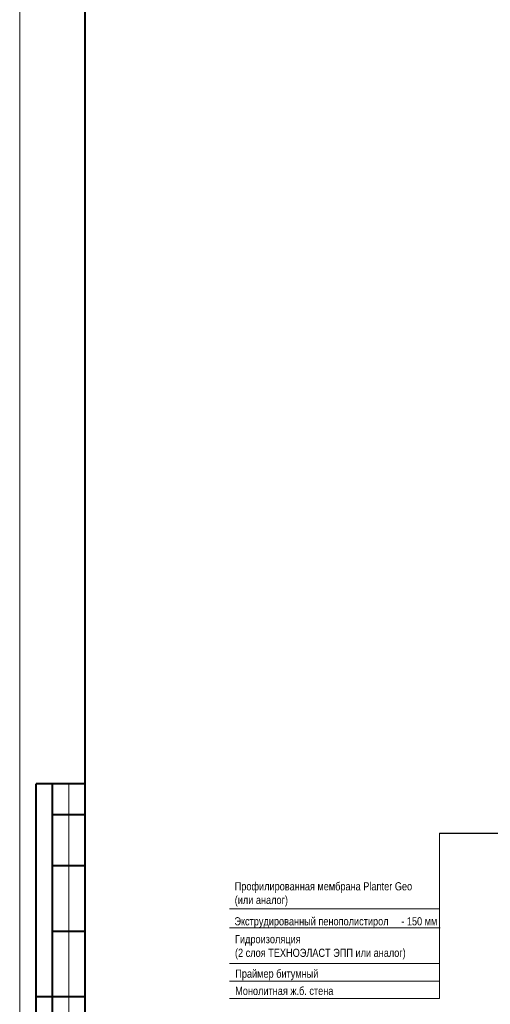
# Model space of a CAD drawing. Header units: millimetres. Extents: x 97781 to 184152, y -32246 to 145954.
# Tile 2 of 13: x 97781 to 126491, y -1696 to 58354. Entities that reach past the tile are written whole.
import ezdxf

# ---------------------------------------------------------------- set-up
doc = ezdxf.new("R2010")
doc.units = ezdxf.units.MM
for name, color, linetype, lineweight in [('СК-200-Р(амка)', 7, 'Continuous', 40), ('СК-210-Р-РАМКА ЛИНИИ ТОНКИЕ', 7, 'Continuous', 15), ('СК-400-Т(екст)', 7, 'Continuous', 20)]:
    doc.layers.add(name, color=color, linetype=linetype, lineweight=lineweight)
doc.layers.add('Чертеж и Рисунок', color=7, linetype='Continuous')
doc.styles.get("Standard").update_dxf_attribs({"font": 'arial.ttf'})

msp = doc.modelspace()

# ---------------------------------------------------------------- linework, layer by layer
at = {"layer": 'СК-200-Р(амка)'}
for p, q in [((101781.2, -31246.1), (101781.2, 144953.9)), ((101781.2, 11753.9), (98781.2, 11753.9)), ((98781.2, -14246.1), (98781.2, 11753.9)), ((99781.2, -14246.1), (99781.2, 11753.9)), ((101781.2, 9853.9), (99781.2, 9853.9)), ((101781.2, 6753.9), (99781.2, 6753.9)), ((101781.2, 2753.9), (99781.2, 2753.9)), ((101781.2, -1246.1), (98781.2, -1246.1))]:
    msp.add_line(p, q, dxfattribs=at)
at = {"layer": 'СК-210-Р-РАМКА ЛИНИИ ТОНКИЕ'}
for p, q in [((97781.2, -32246.1), (97781.2, 145953.9)), ((100781.2, -14246.1), (100781.2, 11753.9))]:
    msp.add_line(p, q, dxfattribs=at)
at = {"layer": 'СК-400-Т(екст)', "color": 7}
for p, q in [((123388.3, -1345.3), (123388.3, 8735.9)), ((123388.3, 4125.5), (110584.6, 4125.5)), ((123434.8, 2969.3), (110584.6, 2969.3)), ((123388.3, -1345.3), (110584.6, -1345.3)), ((123388.3, -1345.3), (110584.6, -1345.3))]:
    msp.add_line(p, q, dxfattribs=at)
at = {"layer": 'СК-400-Т(екст)', "color": 7, "extrusion": (3.89133e-14, 1, 0)}
for elevation in [794.3, -293.2]:
    msp.add_lwpolyline([(-110584.6, 0), (-123388.3, 0)], dxfattribs=dict(at, elevation=elevation))
at = {"layer": 'Чертеж и Рисунок', "linetype": 'Continuous'}
msp.add_line((123388.3, 8735.9), (135429.1, 8735.9), dxfattribs=at)

# ---------------------------------------------------------------- texts
at = {"layer": 'СК-400-Т(екст)', "color": 7, "width": 0.8}
for s, p in [('Экструдированный пенополистирол     - 150 мм', (110879.5, 3116.9)), ('Праймер битумный  ', (110932.8, -74.9)), ('Монолитная ж.б. cтена ', (110927.4, -1127))]:
    msp.add_text(s, height=500, dxfattribs=at).set_placement(p)
at = {"layer": 'СК-400-Т(екст)', "color": 7, "lineweight": 50, "insert": (110898.3, 5752.1), "char_height": 500, "width": 11347.862, "attachment_point": 1}
msp.add_mtext('{\\W0.8;Профилированная мембрана Planter Geo\\P(или аналог)   }', dxfattribs=at)
at = {"layer": 'СК-400-Т(екст)', "color": 7, "lineweight": 30, "insert": (110915.8, 2529.4), "char_height": 500, "attachment_point": 1}
msp.add_mtext('{\\W0.8;Гидроизоляция  \\P(2 слоя ТЕХНОЭЛАСТ ЭПП или аналог)}', dxfattribs=at)

doc.saveas('drawing.dxf')
